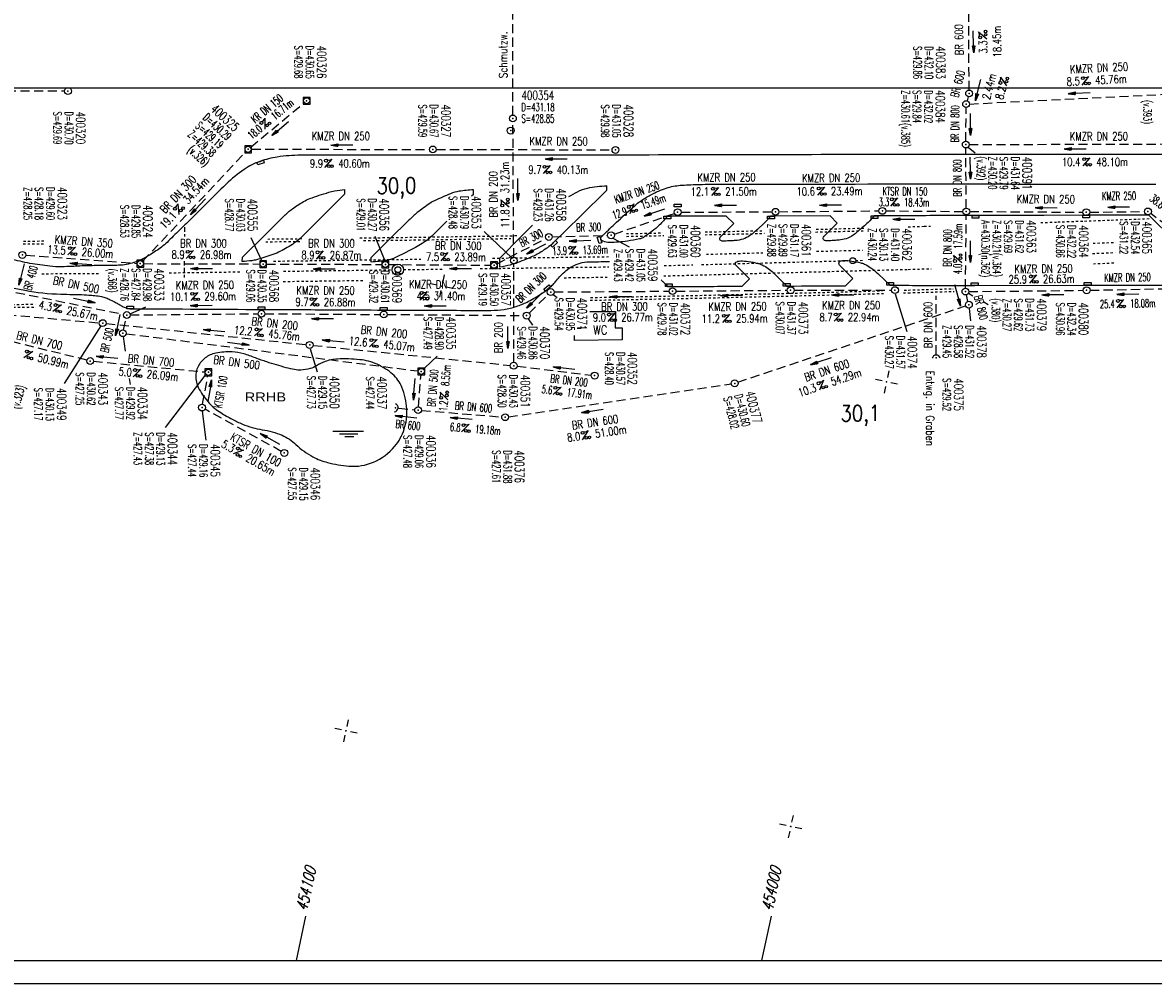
# Model space of a CAD drawing. Extents: x 0 to 1135, y 0 to 420.
# Tile 4 of 48: x 184 to 433, y 0 to 211. Entities that reach past the tile are written whole.
import ezdxf
from ezdxf.enums import TextEntityAlignment as Align

# ---------------------------------------------------------------- set-up
doc = ezdxf.new("R2010")
doc.units = 0
doc.header["$LTSCALE"] = 2
doc.header["$MEASUREMENT"] = 0
for name, pattern in [('ACAD_ISO03W100', [0.5, 0.25, -0.25]), ('ACAD_ISO05W100', [0.5, 0.25, -0.25]), ('AUSGEZOGEN', [0]), ('GESTRICH-X2', [1.5, 1, -0.5]), ('GESTRICHELT', [0.75, 0.5, -0.25])]:
    doc.linetypes.add(name, pattern=pattern)
doc.layers.get('0').update_dxf_attribs({"linetype": 'AUSGEZOGEN'})
for name, color, linetype in [('Bahnachse', 7, 'CONTINUOUS'), ('ENT', 4, 'CONTINUOUS'), ('FBR', 8, 'CONTINUOUS'), ('GEBAEUDE', 6, 'CONTINUOUS'), ('Gleisachsen', 7, 'CONTINUOUS'), ('HEKTOM', 250, 'GESTRICHELT'), ('KANAL', 7, 'GESTRICH-X2'), ('NETZ', 250, 'CONTINUOUS'), ('PFEIL', 7, 'CONTINUOUS'), ('RAHMEN', 250, 'AUSGEZOGEN'), ('RRB', 4, 'CONTINUOUS'), ('SCHACHTNR', 6, 'CONTINUOUS'), ('Schmutzw', 30, 'GESTRICH-X2'), ('SCHRIFT', 7, 'CONTINUOUS'), ('SCHSYMBOL', 7, 'CONTINUOUS'), ('TEXTO', 4, 'CONTINUOUS'), ('TEXTU', 4, 'CONTINUOUS'), ('TUNNEL', 15, 'CONTINUOUS')]:
    doc.layers.add(name, color=color, linetype=linetype)
doc.styles.add('ROMANS', font='romans.shx', dxfattribs={"width": 0.8})
doc.styles.add('UNIR-H', font='unir_h.shx', dxfattribs={"width": 0.8})

# ---------------------------------------------------------------- blocks, each defined once
blk = doc.blocks.new('IKR')
at = {"color": 0}
for p, q in [((0, 1), (0, 2.5)), ((-2.5, 0), (-1, 0)), ((1, 0), (2.5, 0)), ((0, -2.5), (0, -1))]:
    blk.add_line(p, q, dxfattribs=at)
blk.add_circle((0, 0), 0.05, dxfattribs=at)
blk.add_point((0, 0), dxfattribs=at)
blk = doc.blocks.new('GST')
at = {"color": 0}
blk.add_circle((0, 0), 0.75, dxfattribs=at)
blk.add_point((0, 0), dxfattribs=at)
blk = doc.blocks.new('10')
blk.add_blockref('GST', (0, 0))
blk = doc.blocks.new('PROM')
blk.add_line((1.57, 1.82), (0.02, 0.02))
for centre, radius in [((0.32, 1.51), 0.317), ((0.94, 0.29), 0.283), ((1.64, 0.29), 0.283)]:
    blk.add_circle(centre, radius)
blk.add_arc((0.99, 2.68), 1.03, 239.1414, 303.3549)
blk = doc.blocks.new('PFEIL2')
at = {"color": 0}
for p, q in [((0.88, 0), (-2.4, -0.01)), ((0.88, -0.27), (0.88, 0.28)), ((0.88, 0.28), (2.43, 0.01)), ((0.91, 0.27), (0.88, 0.26)), ((0.97, 0.26), (0.88, 0.25)), ((1.02, 0.25), (0.88, 0.23)), ((1.07, 0.24), (0.88, 0.21)), ((1.13, 0.23), (0.88, 0.19)), ((1.18, 0.22), (0.88, 0.17)), ((1.24, 0.21), (0.88, 0.15)), ((1.29, 0.21), (0.88, 0.14)), ((1.34, 0.2), (0.88, 0.12)), ((1.4, 0.19), (0.88, 0.1)), ((1.45, 0.18), (0.88, 0.08)), ((1.51, 0.17), (0.88, 0.06)), ((1.56, 0.16), (0.88, 0.04)), ((1.61, 0.15), (0.88, 0.02)), ((1.67, 0.14), (0.88, 0.01)), ((1.72, 0.13), (0.88, -0.01)), ((1.78, 0.12), (0.88, -0.03)), ((1.83, 0.11), (0.88, -0.05)), ((1.88, 0.1), (0.88, -0.07)), ((1.94, 0.09), (0.88, -0.09)), ((2.05, 0.08), (0.88, -0.12)), ((1.99, 0.08), (0.88, -0.11)), ((2.1, 0.07), (0.88, -0.14)), ((2.15, 0.06), (0.88, -0.16)), ((2.21, 0.05), (0.88, -0.18)), ((2.26, 0.04), (0.88, -0.2)), ((2.32, 0.03), (0.88, -0.22)), ((2.37, 0.02), (0.88, -0.23)), ((2.42, 0.01), (0.88, -0.25)), ((2.43, 0.01), (0.88, -0.27))]:
    blk.add_line(p, q, dxfattribs=at)
blk = doc.blocks.new('20')
blk.add_lwpolyline([(-0.75, -0.75), (0.75, -0.75), (0.75, 0.75), (-0.75, 0.75)], close=True)
blk.add_circle((0, 0), 0.676)
blk.add_point((0, 0))
blk = doc.blocks.new('13')
blk.add_lwpolyline([(0.76, 1.22), (-0.75, 1.22), (-0.75, 1.8), (0.76, 1.8)], close=True)
at = {"rotation": 180}
blk.add_blockref('GST', (0, 0), dxfattribs=at)
blk = doc.blocks.new('42')
at = {"color": 0}
blk.add_arc((-0.02, -0.31), 0.91, 12.5363, 167.4637, dxfattribs=at)
blk.add_point((0, 0), dxfattribs=at)
blk = doc.blocks.new('30S')
at = {"color": 0}
for p, q in [((-0.75, -0.58), (-0.75, 0)), ((-0.75, 0), (0.75, 0)), ((0.75, 0), (0.75, -0.58)), ((0.75, -0.58), (-0.75, -0.58))]:
    blk.add_line(p, q, dxfattribs=at)
blk.add_point((0, 0), dxfattribs=at)
blk = doc.blocks.new('WASSER2')
at = {"layer": 'TEXTU'}
for p, q in [((-3.34, 0.01), (3.36, 0.01)), ((-1.9, -0.54), (2.16, -0.54)), ((-0.7, -1.16), (1.24, -1.16))]:
    blk.add_line(p, q, dxfattribs=at)

msp = doc.modelspace()

# ---------------------------------------------------------------- linework, layer by layer
at = {"layer": 'Bahnachse', "linetype": 'ACAD_ISO05W100'}
for points in [[(419.31, 160.45), (424.33, 160.66)], [(267.9, 156.9), (276.51, 157.02)], [(284.76, 157.13), (312.99, 157.51)], [(325.2, 157.79), (331.48, 157.95)], [(333.38, 158.01), (365.98, 158.88)], [(367.28, 158.91), (369.14, 158.96)]]:
    msp.add_lwpolyline(points, dxfattribs=at)
at = {"layer": 'Bahnachse', "linetype": 'ACAD_ISO05W100', "flags": 128}
for points in [[(241.51, 156.55), (265.4, 156.87)], [(188.38, 156.01), (201.16, 156.06)], [(216.4, 156.21), (232.01, 156.42)]]:
    msp.add_lwpolyline(points, dxfattribs=at)
at = {"layer": 'Bahnachse', "linetype": 'Continuous'}
for centre, radius in [((366.63, 158.88), 0.65), ((266.65, 156.89), 1.25), ((266.65, 156.89), 0.65)]:
    msp.add_circle(centre, radius, dxfattribs=at)
at = {"layer": 'FBR'}
for p, q in [((255.02, 173.54), (255.02, 174.53)), ((283.31, 173.45), (283.27, 174.45)), ((312.6, 174.34), (312.57, 175.32)), ((338.83, 168.66), (325.88, 168.68)), ((340.53, 167.07), (338.83, 168.66)), ((361.64, 168.75), (348.66, 168.63)), ((363.24, 167.11), (361.64, 168.75)), ((437.17, 163.47), (431.68, 168.88)), ((232.45, 158.69), (232.52, 159.66)), ((260.76, 158.57), (260.75, 159.54)), ((289.08, 157.42), (289.08, 159.44)), ((342.33, 153.28), (343.93, 154.91)), ((365.02, 153.33), (366.68, 154.94))]:
    msp.add_line(p, q, dxfattribs=at)
for points in [[(632.48, 168.84, -0.009319), (633.99, 170.24, -0.008776), (635.77, 171.77, -0.047448), (638.51, 173.64, -0.043313), (641.84, 175.11, -0.010638), (644.36, 175.91, -0.025121), (645.44, 176.17, -0.000498), (651.94, 177.39, 0.000351), (661.14, 179.11, 0.000001), (685.94, 183.77, 0.000098), (686.21, 183.82, 0.000036), (700.61, 186.53, -0.000002), (715, 189.24, -0.000023), (729.21, 191.92, -0.000019), (746.05, 195.09, -0.003046), (758.19, 197.3, -0.001835)], [(175.29, 154.74, 0.031735), (184.68, 152.36, 0.038643), (192.59, 151.51, 0.005771), (195.18, 151.47, -0.010248), (196.64, 151.43, -0.004695), (198.7, 151.31, -0.007101), (200.05, 151.2, -0.027316), (201.49, 150.98, -0.037667), (202.5, 150.69, -0.022183), (203.43, 150.3, -0.015336), (204.72, 149.64, -0.013289), (205.54, 149.16, 0.020702), (206.07, 148.85, 0.019284), (206.52, 148.64, 0.02203), (206.93, 148.49, 0.030507), (207.44, 148.36, 0.041504), (207.83, 148.32, 0.004099), (208.92, 148.31, 0.000161), (236.69, 148.16, 0.000002), (252.45, 148.08, 0.000002), (263.53, 148.02, 0.00046), (279.54, 147.96, 0.000976), (287.09, 147.95, 0.038411), (290, 148.17, 0.040536), (292.69, 148.82, 0.03597), (295.04, 149.78, 0.028699), (297.8, 151.35, 0.006011), (299.32, 152.36, 0.02575), (299.66, 152.62, 0.014547), (300.21, 153.12, 0.010342), (300.95, 153.85, 0.02394), (301.54, 154.52, -0.015837), (302.41, 155.54, -0.038433), (303.64, 156.71, -0.040205), (304.98, 157.62, -0.064264), (306.71, 158.33, -0.060613), (308.66, 158.61, -0.00135), (310.74, 158.65, -0.001194), (313.1, 158.68, -0.000022), (313.18, 158.68, -0.00186)], [(517.48, 212.59), (519.75, 212.63, -0.000009), (532.25, 212.63, 0.000009), (544.74, 212.63, 0.000011), (557.24, 212.63, -0.000003), (569.74, 212.63, -0.000017), (582.24, 212.63, 0.000005), (594.74, 212.63, 0.000053), (595.15, 212.63, 0.000005), (599.26, 212.63, 0.001234), (606.7, 212.65, 0.000703), (619.76, 212.74, 0.002173), (629.96, 212.86, 0.001495), (644.78, 213.15, 0.001644), (657.03, 213.47, 0.001579), (669.78, 213.88, 0.001584), (682.26, 214.37, 0.001578), (694.78, 214.93, 0.00157), (707.28, 215.57, 0.001571), (719.76, 216.29, 0.001576), (732.25, 217.09, 0.001577), (744.73, 217.97, 0.001582), (757.2, 218.93, 0.001583)], [(121.39, 253.26, -0.000017), (136.5, 258.7, -0.00021)], [(304.23, 172.96, -0.007105), (306.14, 174.04, -0.076439), (308.32, 174.83, -0.041144), (312.57, 175.32)], [(277.38, 167.55), (274.09, 164.27, -0.062333), (271.96, 162.62, -0.025532), (266.16, 159.57, -0.062283), (264.35, 158.99, -0.032644), (260.76, 158.57)], [(289.08, 159.44), (293.85, 164.23), (296.26, 166.65, -0.050841)], [(324.51, 154.64, -0.005336), (325.02, 154.14, -0.002939), (325.94, 153.23)]]:
    msp.add_lwpolyline(points, format="xyb", dxfattribs=at)
at = {"layer": 'FBR', "flags": 128}
for points in [[(323.99, 279.88, -0.000006), (352.82, 279.88, -0.000191)], [(558.73, 182.38, 0.000034), (481.5, 182.24, -0.000124)], [(460.3, 182.21, -0.000692), (424.89, 182.21, 0.000599), (383.98, 182.22, 0.000299), (372.28, 182.21, -0.000052), (305.04, 182.07, -0.001027), (269.04, 182.07, 0.001558), (245.31, 182.05, 0.036452), (240.16, 181.66, 0.048455), (236.38, 180.71, 0.061648), (232.89, 178.95, 0.046788), (228.89, 175.69, 0.001575), (224.3, 171.15, -0.001758), (220.18, 167.08, -0.000327), (217.28, 164.24, -0.000696), (215.92, 162.9, -0.033501), (214.71, 161.88, -0.017532), (212.22, 160.17, -0.062009), (208.64, 158.46, -0.071953), (205.27, 157.86, -0.007995), (202.05, 157.8, 0.007386), (198.56, 157.75, 0.003812), (194.99, 157.61, -0.006118), (192.77, 157.54, -0.03208), (190.16, 157.65, -0.018969), (185.79, 158.29, -0.016209), (181.44, 159.24, -0.016093)], [(232.52, 159.66), (237.31, 164.4), (241.67, 168.72, -0.035922), (243.49, 170.28, -0.029684), (245.93, 171.87, -0.041446), (247.29, 172.51, -0.014147), (251.47, 173.91, -0.030742), (252.72, 174.21, -0.016963), (255.02, 174.53)], [(283.27, 174.45, 0.033333), (280.12, 174.12, 0.053725), (278.23, 173.58, 0.01222), (274.73, 172.05, 0.039732), (273.7, 171.47, 0.019486), (270.93, 169.44, 0.027359), (269.11, 167.82), (264.74, 163.5), (260.75, 159.54)], [(312.6, 174.34), (306.83, 168.69), (300.78, 162.77, -0.039446), (299.51, 161.71, -0.024746), (297.3, 160.3, -0.029481), (296.2, 159.76, -0.009184), (292.55, 158.29, -0.02965), (291.36, 157.92, -0.015887), (289.08, 157.42)], [(325.88, 168.68, -0.028983), (324.11, 166.69, -0.036908), (322.52, 165.33, -0.007435), (320.82, 164.11, -0.037193), (320.46, 163.9, -0.060641), (319.79, 163.67, -0.015685), (317.11, 163.17, -0.037232), (313.18, 162.86, -0.102589), (311.77, 163.15, -0.051538), (311.35, 163.39, -0.161042), (311.25, 163.51, -0.133498), (311.24, 163.77, -0.111514), (311.37, 164.05, -0.036295), (311.84, 164.58, -0.006447), (314.72, 167.31, -0.002713), (318.14, 170.43, -0.007805), (319.35, 171.49, -0.036351), (320.47, 172.3, -0.019481), (322.71, 173.59, -0.048089), (326.09, 174.95, -0.057797), (329.08, 175.47, -0.007374), (333.07, 175.64, -0.006407), (337.66, 175.71, -0.000249), (339.64, 175.71, -0.000011), (383.67, 175.74, -0.000456), (400.89, 175.73, -0.000242), (433.27, 175.68)], [(255.02, 173.54), (249.93, 168.48), (245.57, 164.15, -0.046335), (243.82, 162.7, -0.030269), (240.84, 160.93, -0.034338), (239.17, 160.21, -0.016714), (235.6, 159.08, -0.037573), (234.53, 158.87, -0.01973), (232.45, 158.69)], [(348.66, 168.63), (347.28, 167.28), (345.66, 165.71, -0.024067), (345, 165.13, -0.016359), (343.97, 164.36, -0.071759), (342.53, 163.63, -0.064841), (340.78, 163.29, -0.003207), (339.92, 163.24, -0.003455), (339.13, 163.2, -0.005331), (338.36, 163.18, -0.0098), (337.94, 163.19, -0.145182), (337.62, 163.29, -0.160643), (337.43, 163.53, -0.144278), (337.42, 163.85, -0.137961), (337.58, 164.14), (338.91, 165.46), (340.53, 167.07)], [(371.41, 168.72, -0.009953), (369.99, 167.28, -0.014263), (368.95, 166.33, -0.004067), (367.16, 164.8, -0.018255), (366.75, 164.48, -0.068295), (365.54, 163.84, -0.056866), (363.94, 163.45, -0.009139), (362.87, 163.34, -0.009764), (361.85, 163.27, -0.009843), (361.12, 163.25, -0.017018), (360.69, 163.26, -0.107217), (360.39, 163.34, -0.122942), (360.18, 163.53, -0.200546), (360.12, 163.86, -0.150608), (360.33, 164.25), (361.8, 165.7), (363.24, 167.11)], [(431.68, 168.88, 0.000074), (421.59, 168.87, 0.000204), (417.94, 168.86, 0), (408.62, 168.84, 0), (393.61, 168.8, 0.000334), (386.43, 168.78, 0.000159), (371.41, 168.72)], [(343.93, 154.91), (342.39, 156.43), (340.94, 157.87, -0.149707), (340.83, 158.08, -0.121473), (340.84, 158.36, -0.165117), (340.97, 158.54, -0.083998), (341.34, 158.73, -0.077068), (342, 158.82, -0.030325), (343.69, 158.69, -0.024962), (345.81, 158.29, -0.054744), (346.74, 157.95, -0.039818), (348.07, 157.16, -0.042236), (349.18, 156.23), (350.68, 154.74), (352.12, 153.3)], [(366.68, 154.94), (365.07, 156.56), (363.72, 157.92, -0.146979), (363.61, 158.14, -0.115919), (363.62, 158.45, -0.154476), (363.74, 158.64, -0.091527), (364.07, 158.83, -0.086861), (364.69, 158.92, -0.031235), (366.41, 158.78, -0.021719), (368.38, 158.41, -0.050764), (369.19, 158.14, -0.045095), (370.61, 157.32, -0.036612), (372.18, 156.03), (373.7, 154.59), (374.87, 153.48)], [(325.94, 153.23, 0.001093), (331.02, 153.22, 0.001093), (336.09, 153.23, 0.000671), (339.21, 153.25, 0.000671), (342.33, 153.28)], [(374.87, 153.48, 0.000637), (387.86, 153.42, 0.001491), (393.42, 153.41), (418.27, 153.48, -0.000015), (423.18, 153.49, -0.000006), (435.18, 153.52)]]:
    msp.add_lwpolyline(points, format="xyb", dxfattribs=at)
at = {"layer": 'FBR'}
for points in [[(91.24, 196.88), (194.74, 196.88), (394.75, 196.88), (444.74, 196.88), (469.74, 196.88), (494.74, 196.88), (519.75, 196.88), (544.74, 196.88), (569.75, 196.88), (594.74, 196.88), (599.3, 196.88), (619.93, 196.99), (645.14, 197.41), (670.34, 198.14), (695.54, 199.2), (720.72, 200.57), (744.99, 202.2)], [(283.31, 173.45), (282.87, 173.02)]]:
    msp.add_lwpolyline(points, dxfattribs=at)
msp.add_arc((334.31, 11511.5), 11358.21, 270.089819, 270.154893, dxfattribs=at)
at = {"layer": 'GEBAEUDE'}
for p, q in [((308.86, 147.67), (314.46, 147.72)), ((314.46, 147.72), (314.41, 144.14)), ((306.91, 144.05), (306.91, 144.41)), ((305.44, 141.35), (305.45, 142.45)), ((306.03, 144.03), (306.91, 144.05)), ((314.41, 144.14), (315.92, 144.1)), ((315.92, 144.1), (315.94, 141.44)), ((315.94, 141.44), (305.44, 141.35))]:
    msp.add_line(p, q, dxfattribs=at)
at = {"layer": 'Gleisachsen', "linetype": 'ACAD_ISO03W100'}
for points in [[(419.44, 162.7), (424.44, 162.92)], [(378.83, 156.97), (383.83, 157.1)], [(419.51, 158.2), (424.36, 158.41)]]:
    msp.add_lwpolyline(points, dxfattribs=at)
at = {"layer": 'Gleisachsen', "linetype": 'ACAD_ISO03W100', "flags": 128}
for points in [[(239.33, 158.77), (271.67, 159.21)], [(287.48, 159.42), (312.98, 159.76)], [(334.46, 160.28), (346.9, 160.62)], [(358.69, 160.93), (368.77, 161.2)], [(325.08, 155.53), (378.83, 156.97)], [(241.46, 154.3), (259.37, 154.54)], [(303.19, 155.13), (312.98, 155.26)]]:
    msp.add_lwpolyline(points, dxfattribs=at)
at = {"layer": 'HEKTOM'}
for p, q in [((219.73, 166.22), (219.73, 164.18)), ((219.72, 158.79), (219.72, 155.15))]:
    msp.add_line(p, q, dxfattribs=at)
at = {"layer": 'KANAL'}
for p, q in [((392.2, 196.39), (392.13, 213.33)), ((144.69, 196.19), (193.41, 196.18)), ((392, 194.91), (391.75, 194.01)), ((392.3, 193.31), (436.5, 195.52)), ((234.32, 183.84), (246.03, 193.53)), ((391.46, 185.15), (391.56, 192.55)), ((392.23, 184.41), (438.83, 184.53)), ((210.57, 158.75), (233.23, 182.8)), ((234.5, 183.36), (273.6, 183.34)), ((275.1, 183.34), (313.72, 183.23)), ((391.58, 170.42), (391.46, 183.65)), ((314.24, 164.71), (327.44, 169.28)), ((328.9, 169.54), (348.89, 169.61)), ((350.4, 169.64), (372.4, 169.82)), ((373.9, 169.82), (390.82, 169.69)), ((392.32, 169.69), (417.22, 169.53)), ((418.69, 169.53), (430.78, 169.68)), ((438.11, 164.71), (432.12, 169.23)), ((391.41, 152.84), (391.58, 168.92)), ((300.59, 164.1), (312.78, 164.45)), ((288.45, 158.21), (299.16, 163.73)), ((184.86, 160.07), (209.31, 158.29)), ((210.8, 158.22), (236.26, 158.14)), ((237.76, 158.14), (263.16, 158.04)), ((264.66, 158.03), (287.03, 157.88)), ((182.69, 151.91), (206.35, 147.07)), ((301.01, 151.99), (326.28, 152.17)), ((327.78, 152.17), (352.21, 152.37)), ((353.71, 152.37), (375.17, 152.38)), ((392.14, 152.08), (417.26, 152.36)), ((418.77, 152.38), (435.37, 152.71)), ((295.5, 147.33), (299.72, 151.47)), ((384.98, 138.28), (384.94, 151.13)), ((391.96, 149.91), (391.6, 151.36)), ((198.3, 137), (150.26, 148.89)), ((207.83, 146.94), (235.92, 147.22)), ((237.42, 147.21), (262.8, 147.05)), ((264.31, 147.05), (294.21, 146.81)), ((341.4, 132.16), (391.43, 148.94)), ((206.35, 143.65), (206.93, 146.21)), ((206.94, 142.82), (271.06, 134.63)), ((199.78, 136.75), (224.25, 134.42)), ((223.74, 127.34), (224.87, 133.58)), ((271.18, 126.74), (271.74, 133.78)), ((290.98, 124.55), (339.95, 131.8)), ((241.04, 116.96), (224.27, 126.23)), ((266.83, 126.43), (270.37, 126.08)), ((271.84, 125.95), (289.47, 124.52))]:
    msp.add_line(p, q, dxfattribs=at)
at = {"layer": 'NETZ'}
for p, q in [((244.35, 5.02), (246.46, 14.8)), ((346.64, 5.02), (348.75, 14.8))]:
    msp.add_line(p, q, dxfattribs=at)
at = {"layer": 'RAHMEN'}
msp.add_line((0, 0), (950, 0), dxfattribs=at)
at = {"layer": 'RAHMEN', "const_width": 0.35}
msp.add_lwpolyline([(25, 5), (1130, 5), (1130, 415), (25, 415), (25, 5)], dxfattribs=at)
at = {"layer": 'RRB', "flags": 128}
msp.add_lwpolyline([(222.73, 135.62, 0.128741), (222.24, 133.23, 0.11307), (223.01, 130.56, 0.060334), (225.17, 127.56, 0.068004), (227.71, 125.47, 0.017113), (230.24, 124.03, 0.019851), (232.5, 122.95, 0.065522), (236.85, 121.72, -0.065705), (241.19, 120.5, -0.09077), (244.24, 118.47, 0.0712), (248, 115.75, 0.0579), (251.2, 114.52, 0.041372), (255.91, 113.71, 0.124322), (261.31, 114.59, 0.117259), (265.95, 118.05, 0.095852), (268.05, 121.85, 0.093316), (268.61, 126.26, 0.082156), (267.53, 131.06, 0.116101), (265.5, 133.91, 0.076484), (262.11, 136.09, 0.077711), (258.28, 137.11, 0.040221), (253.39, 137.24, 0.070601), (250.64, 136.7, 0.0622), (248.78, 135.77, -0.086049), (247.39, 135.17, -0.042511), (245.33, 134.84, -0.064556), (243.95, 134.92, -0.021192), (242.1, 135.35, -0.009143), (237.86, 136.62, -0.014122), (235.37, 137.49, 0.013559), (232.77, 138.4, 0.072244), (230.21, 138.83, 0.051966), (226.63, 138.53, 0.114315), (224.3, 137.51, 0.118592)], format="xyb", close=True, dxfattribs=at)
at = {"layer": 'SCHACHTNR'}
for p, q in [((392.01, 183.86), (393.53, 182.56)), ((263.87, 158.79), (261.7, 164.22)), ((291.7, 159.53), (285.64, 165.27)), ((236.72, 158.87), (234.43, 163.86)), ((313.92, 163.85), (317.51, 161.91)), ((375.99, 151.62), (378.55, 143.33)), ((392.1, 151.7), (393.01, 151.18)), ((300.77, 151.41), (301.66, 150.81)), ((395.41, 149.81), (396.39, 149.24)), ((207.82, 147.17), (211.28, 148.75)), ((392.21, 148.38), (392.48, 145.63)), ((201.39, 144.53), (193.34, 131.84)), ((295.29, 146.09), (296.28, 144.73)), ((206.28, 142.17), (206.74, 138.98)), ((247.36, 139.53), (248.94, 134.45)), ((272.58, 135.29), (275.26, 137.89)), ((207.59, 132.98), (207.78, 131.63)), ((224.22, 133.61), (215.5, 122.17)), ((223.63, 125.82), (224.47, 119.45))]:
    msp.add_line(p, q, dxfattribs=at)
at = {"layer": 'Schmutzw'}
for p, q in [((291.94, 190.9), (291.78, 265.67)), ((292.12, 159.66), (291.94, 189.4)), ((292.12, 136.55), (292.14, 158.15)), ((156.86, 149.13), (201.03, 145.21)), ((202.54, 145.08), (246.54, 140.42)), ((248.04, 140.26), (291.37, 135.85)), ((292.86, 135.68), (309.16, 133.71))]:
    msp.add_line(p, q, dxfattribs=at)
at = {"layer": 'TUNNEL', "linetype": 'ACAD_ISO03W100'}
for points in [[(407.94, 167.25), (411.69, 167.38), (417.56, 167.59), (423.42, 167.8), (429.29, 168.02), (431.86, 168.12)], [(378.81, 166.33), (382.35, 166.43), (383.72, 166.47)], [(378.83, 152.42), (382.77, 152.54), (388.65, 152.71), (388.68, 152.71)], [(378.84, 151.82), (382.78, 151.94), (388.67, 152.11), (388.94, 152.12)]]:
    msp.add_lwpolyline(points, dxfattribs=at)
at = {"layer": 'TUNNEL', "linetype": 'ACAD_ISO03W100', "flags": 128}
for points in [[(258.28, 163.87), (262.04, 163.92), (273.78, 164.08), (285.52, 164.26), (293.25, 164.39)], [(316.88, 164.82), (317.78, 164.84), (323.65, 164.96), (324.88, 164.98)], [(316.92, 164.22), (317.79, 164.24), (323.67, 164.36), (325.11, 164.39)], [(334.17, 164.58), (335.41, 164.61), (341.28, 164.74), (347.15, 164.88), (347.25, 164.89)], [(334.18, 165.18), (335.39, 165.21), (341.27, 165.34), (347.05, 165.48)], [(358.46, 165.17), (358.89, 165.18), (364.76, 165.33), (369.21, 165.45)], [(358.6, 165.77), (358.88, 165.78), (364.75, 165.93), (369.27, 166.06)], [(184.29, 162.58), (188.98, 162.61)], [(184.36, 163.18), (189.05, 163.21)], [(237.61, 163.03), (238.55, 163.04), (245.44, 163.12)], [(238.05, 163.63), (238.55, 163.64), (245.81, 163.72)], [(259.12, 163.28), (262.04, 163.32), (273.79, 163.48), (285.53, 163.66), (291.48, 163.76)], [(308.94, 150.16), (312.19, 150.23), (318.07, 150.34), (323.95, 150.46), (329.84, 150.58), (335.72, 150.71), (341.6, 150.85), (347.49, 150.99), (353.37, 151.13), (359.25, 151.28), (365.14, 151.44), (371.02, 151.6), (373.46, 151.67)], [(309.01, 150.77), (312.18, 150.83), (318.06, 150.94), (323.94, 151.06), (329.82, 151.18), (335.71, 151.31), (341.59, 151.45), (347.47, 151.59), (353.35, 151.73), (359.24, 151.88), (365.12, 152.04), (371, 152.2), (373.13, 152.26)], [(377.75, 151.79), (378.84, 151.82)], [(377.92, 152.39), (378.83, 152.42)], [(180.91, 149.25), (182.78, 149.27), (186.95, 149.29)], [(181.11, 148.66), (182.78, 148.67), (187.11, 148.69)]]:
    msp.add_lwpolyline(points, dxfattribs=at)

# ---------------------------------------------------------------- block references
at = {"layer": 'NETZ', "rotation": 167.8411}
for p in [(276.3, 153.29), (374.05, 132.22), (255.23, 55.53), (352.99, 34.47)]:
    msp.add_blockref('IKR', p, dxfattribs=at)
at = {"layer": 'PFEIL'}
for p, rotation in [((393.17, 206.98), 271.0032714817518), ((394.2, 196.38), 255.39885405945), ((416.4, 195.73), 182.8466655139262), ((240.81, 187.92), 219.6719655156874), ((392.51, 188.84), 269.5065655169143), ((254.35, 184.31), 179.9694655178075), ((301.44, 181.25), 179.8421655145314), ((392.5, 179.22), 270.4138655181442), ((415.52, 183.47), 180.1593655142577), ((293.03, 174.53), 270.38726551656), ((222.72, 170.72), 226.6956655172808), ((323.06, 169.51), 199.0821655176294), ((338.65, 171.08), 180.2557655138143), ((361.75, 171.14), 180.4948655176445), ((409.14, 170.53), 179.6818655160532), ((425.09, 170.69), 180.7072655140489), ((377.85, 168), 179.5412655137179), ((297.08, 161.48), 207.2688655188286), ((306.7, 163.28), 181.5545655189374), ((392.49, 160.87), 269.4225655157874), ((183.99, 155.84), 254.8777655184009), ((197.01, 158.18), 175.7817655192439), ((223.53, 157.17), 179.7917655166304), ((250.46, 157.08), 179.8184655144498), ((280.43, 157.17), 179.6271655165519), ((296.66, 150.11), 224.4169655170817), ((364.44, 151.38), 180.0765655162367), ((389.7, 151.24), 284.4748655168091), ((410.64, 151.42), 180.6185655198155), ((427.08, 151.54), 181.099665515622), ((197.71, 150.08), 348.457265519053), ((223.45, 149.05), 180.5551655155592), ((274.9, 148.96), 179.5168655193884), ((315.68, 150.99), 180.4001655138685), ((340.01, 151.27), 180.4384655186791), ((205.14, 144.71), 257.547865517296), ((250.12, 146.14), 179.6618655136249), ((290.85, 142.02), 269.9686655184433), ((226.25, 143.53), 173.9591655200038), ((252.45, 141.23), 174.1948655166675), ((231.59, 140.58), 352.7068655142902), ((202.73, 137.68), 174.552165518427), ((359.67, 136.81), 198.5591655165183), ((303.2, 135.27), 173.0506655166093), ((225.29, 130.28), 79.79226551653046), ((270.25, 130.61), 265.3343655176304), ((268.45, 124.58), 174.2856655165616), ((280.59, 124.24), 175.3674655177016), ((309.43, 125.84), 188.4044655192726), ((238.55, 119.71), 151.1015655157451)]:
    msp.add_blockref('PFEIL2', p, dxfattribs=dict(at, rotation=rotation))
at = {"layer": 'RRB'}
msp.add_blockref('WASSER2', (255.73, 121.35), dxfattribs=at)
at = {"layer": 'SCHSYMBOL'}
for name, p, rotation in [('10', (194.15, 196.16), 359.9999655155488), ('10', (392.2, 195.64), 359.9999655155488), ('20', (246.6, 194.02), 359.9999655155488), ('10', (391.55, 193.29), 359.9999655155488), ('10', (291.93, 190.14), 359.9999655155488), ('10', (291.46, 187.47), 359.9999655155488), ('20', (233.74, 183.36), 359.9999655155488), ('10', (274.34, 183.33), 359.9999655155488), ('10', (314.47, 183.22), 359.9999655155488), ('10', (391.47, 184.4), 359.9999655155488), ('30S', (236.38, 180.71), 19.61271247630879), ('13', (328.15, 169.52), 359.9999655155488), ('10', (349.65, 169.62), 359.9999655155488), ('10', (373.14, 169.82), 359.9999655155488), ('10', (391.58, 169.68), 359.9999655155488), ('10', (417.96, 169.53), 359.9999655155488), ('10', (431.52, 169.7), 359.9999655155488), ('30S', (325.88, 168.68), 359.9269598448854), ('30S', (348.66, 168.63), 0.5313477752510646), ('30S', (371.41, 168.72), 0.2384598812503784), ('30S', (393.61, 168.8), 0.1267810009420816), ('30S', (417.94, 168.86), 0.09690789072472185), ('10', (299.83, 164.09), 359.9999655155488), ('30S', (311.25, 163.51), 288.1295218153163), ('10', (313.51, 164.46), 359.9999655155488), ('30S', (300.78, 162.77), 44.38455312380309), ('10', (184.12, 160.13), 359.9999655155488), ('10', (292.14, 158.91), 359.9999655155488), ('20', (210.05, 158.22), 359.9999655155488), ('20', (237.03, 158.12), 359.9999655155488), ('20', (263.9, 158.04), 359.9999655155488), ('20', (287.79, 157.88), 359.9999655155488), ('30S', (299.66, 152.62), 219.7917803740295), ('10', (300.25, 151.98), 359.9999655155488), ('30S', (326.21, 153.22), 179.4158256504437), ('10', (327.03, 152.17), 359.9999655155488), ('30S', (352.12, 153.3), 180.142736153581), ('10', (352.97, 152.37), 359.9999655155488), ('30S', (374.87, 153.48), 180.6161871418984), ('10', (375.91, 152.4), 359.9999655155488), ('10', (391.4, 152.08), 359.9999655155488), ('30S', (393.42, 153.41), 179.8066746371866), ('10', (418.03, 152.37), 359.9999655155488), ('30S', (418.27, 153.48), 180.1484442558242), ('10', (392.15, 149.19), 359.9999655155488), ('10', (207.08, 146.93), 359.9999655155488), ('30S', (207.83, 148.32), 179.9412411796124), ('10', (236.68, 147.22), 359.9999655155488), ('30S', (236.69, 148.16), 179.6936146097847), ('30S', (263.53, 148.02), 179.7126971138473), ('10', (263.56, 147.06), 359.9999655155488), ('10', (294.96, 146.79), 359.9999655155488), ('10', (201.78, 145.15), 359.9999655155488), ('10', (206.2, 142.92), 359.9999655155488), ('10', (247.28, 140.34), 359.9999655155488), ('10', (199.03, 136.81), 359.9999655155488), ('42', (384.99, 137.52), 359.9999655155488), ('20', (225.01, 134.33), 359.9999655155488), ('20', (271.8, 134.53), 359.9999655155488), ('10', (292.12, 135.78), 359.9999655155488), ('10', (309.9, 133.61), 359.9999655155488), ('10', (340.68, 131.91), 359.9999655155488), ('10', (223.61, 126.59), 359.9999655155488), ('42', (266.1, 126.51), 262.5386610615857), ('10', (271.11, 126.01), 359.9999655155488), ('10', (290.22, 124.46), 359.9999655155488), ('10', (241.69, 116.61), 359.9999655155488)]:
    msp.add_blockref(name, p, dxfattribs=dict(at, rotation=rotation))
at = {"layer": 'TEXTU'}
for p, rotation in [((396.15, 207.63), 91.00327148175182), ((400.47, 197.25), 75.39885405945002), ((416.95, 197.47), 2.846665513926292), ((237.38, 187.79), 39.67196551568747), ((417.18, 179.67), 0.1593655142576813), ((250.54, 179.35), 359.9694655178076), ((298.55, 177.99), 359.8421655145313), ((335.59, 173.17), 0.2557655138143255), ((358.85, 173.22), 0.4948655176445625), ((218.53, 169.01), 46.69566551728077), ((291.11, 170.7), 90.38726551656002), ((317.62, 169.14), 19.08216551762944), ((374.9, 170.85), 359.5412655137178), ((194.12, 160.14), 355.7817655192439), ((304.28, 160.21), 1.554565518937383), ((220.14, 159.31), 359.7917655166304), ((248.67, 159.2), 359.8184655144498), ((276.06, 158.83), 359.6271655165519), ((390.61, 158.47), 89.42256551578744), ((405.46, 153.91), 0.6185655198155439), ((221.16, 150.07), 0.5551655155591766), ((271.54, 150.27), 359.5168655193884), ((190.8, 147.71), 348.457265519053), ((247.36, 148.9), 359.6618655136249), ((424.64, 148.5), 1.099665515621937), ((312.75, 145.5), 0.4001655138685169), ((338, 145.24), 0.4384655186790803), ((362.56, 145.53), 0.07656551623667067), ((235.13, 142.3), 353.9591655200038), ((260.37, 139.93), 354.1948655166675), ((184.45, 137.49), 346.0925655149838), ((208.42, 133.35), 354.552165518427), ((359.31, 130.38), 18.55916551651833), ((277.65, 128.29), 85.33436551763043), ((300.77, 129.46), 353.0506655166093), ((280.63, 121.24), 355.3674655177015), ((307.17, 119.5), 8.404465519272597), ((230.46, 116.42), 330.2371082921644)]:
    msp.add_blockref('PROM', p, dxfattribs=dict(at, rotation=rotation))

# ---------------------------------------------------------------- texts
at = {"layer": 'Bahnachse', "linetype": 'Continuous', "style": 'ROMANS', "width": 0.8337}
for s, oblique, p in [('30,0', 0, (261.99, 173.56)), ('30,1', 360, (363.95, 123.53))]:
    msp.add_text(s, height=3.5, rotation=0.84, dxfattribs=dict(at, oblique=oblique)).set_placement(p)
at = {"layer": 'ENT', "style": 'UNIR-H', "width": 1.2}
msp.add_text('RRHB ', height=2, dxfattribs=at).set_placement((232.99, 127.92))
at = {"layer": 'NETZ', "style": 'ROMANS', "oblique": 16.6, "width": 0.75}
for s, p in [('454100', (246.67, 15.77)), ('454000', (348.96, 15.77))]:
    msp.add_text(s, height=2.5, rotation=77.8411, dxfattribs=at).set_placement(p)
at = {"layer": 'SCHACHTNR', "style": 'ROMANS'}
for s, height, rotation, width, p in [('S=429.68', 1.8, 270, 0.6, (243.9, 206.15)), ('D=430.65', 1.8, 270, 0.6, (246.4, 206.15)), ('400326', 2, 270, 0.7, (248.89, 206.13)), ('S=429.86', 1.8, 270, 0.6, (379.98, 206.03)), ('D=432.10', 1.8, 270, 0.6, (382.47, 206.03)), ('400383', 2, 270, 0.7, (384.97, 206.04)), ('400354', 2, 360, 0.7, (293.82, 194.23)), ('Z=430.61(v.385)', 1.8, 270, 0.6, (377.36, 196.35)), ('S=429.84', 1.8, 270, 0.6, (379.86, 196.35)), ('D=432.02', 1.8, 270, 0.6, (382.38, 196.35)), ('400384', 2, 270, 0.7, (384.88, 196.36)), ('(v.393)', 1.8, 270, 0.6, (430.51, 194.17)), ('S=429.69', 1.8, 270, 0.6, (190.93, 191.66)), ('D=430.70', 1.8, 270, 0.6, (193.46, 191.66)), ('400320', 2, 270, 0.7, (195.95, 191.66)), ('400325', 2, 317.6129, 0.7, (225.35, 191.94)), ('S=429.59', 1.8, 270, 0.6, (271.2, 193.21)), ('D=430.67', 1.8, 270, 0.6, (273.69, 193.21)), ('400327', 2, 270, 0.7, (276.21, 193.21)), ('D=431.18', 1.8, 360, 0.6, (293.82, 191.73)), ('S=429.98', 1.8, 270, 0.6, (311.32, 193.21)), ('D=431.05', 1.8, 270, 0.6, (313.82, 193.21)), ('400328', 2, 270, 0.7, (316.34, 193.21)), ('S=429.19', 1.8, 317.6129, 0.6, (222, 188.25)), ('D=430.29', 1.8, 317.6129, 0.6, (223.67, 190.09)), ('S=428.85', 1.8, 360, 0.6, (293.82, 189.21)), ('Z=429.38', 1.8, 317.6129, 0.6, (220.32, 186.4)), ('(v.326)', 1.8, 317.6129, 0.6, (220.28, 183)), ('(v.392)', 1.8, 270, 0.6, (393.93, 181.79)), ('Z=430.20', 1.8, 270, 0.6, (396.47, 181.74)), ('S=429.79', 1.8, 270, 0.6, (398.95, 181.71)), ('D=431.64', 1.8, 270, 0.6, (401.48, 181.71)), ('400391', 2, 270, 0.7, (403.97, 181.72)), ('Z=428.25', 1.8, 270, 0.6, (184.41, 175.03)), ('S=428.18', 1.8, 270, 0.6, (186.9, 175.04)), ('D=429.60', 1.8, 270, 0.6, (189.4, 175.05)), ('400323', 2, 270, 0.7, (191.92, 175.05)), ('S=429.23', 1.8, 270, 0.6, (296.55, 174.75)), ('D=431.26', 1.8, 270, 0.6, (299.05, 174.75)), ('400358', 2, 270, 0.7, (301.54, 174.76)), ('S=428.77', 1.8, 270, 0.6, (228.71, 172.52)), ('D=430.03', 1.8, 270, 0.6, (231.21, 172.53)), ('400355', 2, 270, 0.7, (233.7, 172.53)), ('S=429.01', 1.8, 270, 0.6, (257.65, 172.57)), ('D=430.27', 1.8, 270, 0.6, (260.14, 172.57)), ('400356', 2, 270, 0.7, (262.64, 172.58)), ('S=428.48', 1.8, 270, 0.6, (277.88, 173.08)), ('D=430.79', 1.8, 270, 0.6, (280.41, 173.08)), ('400353', 2, 270, 0.7, (282.9, 173.08)), ('S=428.53', 1.8, 270, 0.6, (205.69, 171.13)), ('D=429.85', 1.8, 270, 0.6, (208.18, 171.13)), ('400324', 2, 270, 0.7, (210.71, 171.13)), ('S=429.63', 1.8, 270, 0.6, (326.06, 166.78)), ('D=431.00', 1.8, 270, 0.6, (328.59, 166.78)), ('400360', 2, 270, 0.7, (331.08, 166.75)), ('Z=429.88', 1.8, 270, 0.6, (347.93, 166.96)), ('S=429.89', 1.8, 270, 0.6, (350.42, 166.96)), ('D=431.17', 1.8, 270, 0.6, (352.94, 166.93)), ('400361', 2, 270, 0.7, (355.43, 166.94)), ('A=430.30(n.362)', 1.8, 270, 0.6, (394.9, 167.79)), ('Z=430.21(v.364)', 1.8, 270, 0.6, (397.39, 167.8)), ('S=429.69', 1.8, 270, 0.6, (399.88, 167.77)), ('D=431.62', 1.8, 270, 0.6, (402.38, 167.78)), ('400363', 2, 270, 0.7, (404.87, 167.78)), ('S=430.86', 1.8, 270, 0.6, (411.35, 166.72)), ('D=432.22', 1.8, 270, 0.6, (413.84, 166.69)), ('400364', 2, 270, 0.7, (416.36, 166.69)), ('S=431.22', 1.8, 270, 0.6, (425.3, 167.52)), ('D=432.54', 1.8, 270, 0.6, (427.82, 167.53)), ('400365', 2, 270, 0.7, (430.32, 167.53)), ('Z=430.24', 1.8, 270, 0.6, (370.04, 166.02)), ('S=430.13', 1.8, 270, 0.6, (372.54, 166.02)), ('D=431.40', 1.8, 270, 0.6, (375.06, 166.02)), ('400362', 2, 270, 0.7, (377.55, 166)), ('Z=429.43', 1.8, 270, 0.6, (314.16, 161.49)), ('S=429.42', 1.8, 270, 0.6, (316.66, 161.49)), ('D=431.05', 1.8, 270, 0.6, (319.15, 161.5)), ('400359', 2, 270, 0.7, (321.67, 161.5)), ('(v.368)', 1.8, 269.9589, 0.6, (203, 157.13)), ('Z=428.76', 1.8, 269.9589, 0.6, (205.68, 157.2)), ('S=427.84', 1.8, 269.9589, 0.6, (208.2, 157.2)), ('D=429.98', 1.8, 269.9589, 0.6, (210.7, 157.21)), ('400333', 2, 269.9589, 0.7, (213.19, 157.21)), ('S=429.06', 1.8, 270, 0.6, (233.39, 156.93)), ('D=430.35', 1.8, 270, 0.6, (235.91, 156.93)), ('400368', 2, 270, 0.7, (238.41, 156.93)), ('S=429.32', 1.8, 270, 0.6, (260.44, 156.77)), ('D=430.61', 1.8, 270, 0.6, (262.96, 156.74)), ('400369', 2, 270, 0.7, (265.46, 156.74)), ('S=429.19', 1.8, 270, 0.6, (284.43, 156.13)), ('D=430.50', 1.8, 270, 0.6, (286.92, 156.14)), ('400357', 2, 270, 0.7, (289.42, 156.15)), ('S=429.54', 1.8, 270, 0.6, (301.16, 150.73)), ('D=430.95', 1.8, 270, 0.6, (303.66, 150.74)), ('400371', 2, 270, 0.7, (306.15, 150.74)), ('S=429.78', 1.8, 270, 0.6, (323.82, 149.66)), ('D=431.02', 1.8, 270, 0.6, (326.34, 149.66)), ('400372', 2, 270, 0.7, (328.84, 149.67)), ('S=430.07', 1.8, 270, 0.6, (349.75, 149.86)), ('D=431.37', 1.8, 270, 0.6, (352.28, 149.86)), ('400373', 2, 270, 0.7, (354.77, 149.87)), ('(v.380)', 1.8, 270, 0.6, (397.18, 150.6)), ('Z=430.27', 1.8, 270, 0.6, (399.64, 150.56)), ('S=429.62', 1.8, 270, 0.6, (402.14, 150.57)), ('D=431.73', 1.8, 270, 0.6, (404.63, 150.58)), ('400379', 2, 270, 0.7, (407.13, 150.58)), ('S=430.96', 1.8, 270, 0.6, (411.36, 149.67)), ('D=432.34', 1.8, 270, 0.6, (413.86, 149.67)), ('400380', 2, 270, 0.7, (416.35, 149.68)), ('S=427.49', 1.8, 270, 0.6, (272.36, 146.53)), ('D=428.90', 1.8, 270, 0.6, (274.86, 146.53)), ('400335', 2, 270, 0.7, (277.35, 146.54)), ('S=429.46', 1.8, 270, 0.6, (292.96, 144.4)), ('D=430.86', 1.8, 270, 0.6, (295.46, 144.41)), ('400370', 2, 270, 0.7, (297.95, 144.42)), ('Z=429.45', 1.8, 270, 0.6, (386.46, 144.7)), ('S=428.58', 1.8, 270, 0.6, (388.95, 144.68)), ('D=431.52', 1.8, 270, 0.6, (391.44, 144.68)), ('400378', 2, 270, 0.7, (393.94, 144.69)), ('S=430.27', 1.8, 270, 0.6, (373.76, 142.36)), ('D=431.57', 1.8, 270, 0.6, (376.26, 142.36)), ('400374', 2, 270, 0.7, (378.74, 142.34)), ('S=428.40', 1.8, 270, 0.6, (312.22, 138.78)), ('D=430.57', 1.8, 270, 0.6, (314.71, 138.78)), ('400352', 2, 270, 0.7, (317.21, 138.79)), ('S=427.25', 1.8, 270, 0.6, (195.84, 134.31)), ('400343', 2, 270, 0.7, (200.83, 134.32)), ('D=430.62', 1.8, 270, 0.6, (198.33, 134.31)), ('S=427.73', 1.8, 270, 0.6, (246.72, 133.54)), ('D=429.15', 1.8, 270, 0.6, (249.24, 133.54)), ('400350', 2, 270, 0.7, (251.73, 133.52)), ('S=427.44', 1.8, 270, 0.6, (259.67, 133.4)), ('400337', 2, 270, 0.7, (262.16, 133.41)), ('S=428.30', 1.8, 270, 0.6, (288.65, 133.81)), ('D=430.43', 1.8, 270, 0.6, (291.18, 133.81)), ('400351', 2, 270, 0.7, (293.67, 133.78)), ('S=429.52', 1.8, 270, 0.6, (386.4, 133.02)), ('400375', 2, 270, 0.7, (388.9, 133.03)), ('(v.323)', 1.8, 75.9196, 0.6, (183.42, 126.15)), ('S=427.17', 1.8, 270, 0.6, (186.75, 130.94)), ('D=430.13', 1.8, 270, 0.6, (189.27, 130.91)), ('400349', 2, 270, 0.7, (191.76, 130.91)), ('S=427.77', 1.8, 270, 0.6, (204.51, 131.13)), ('D=429.92', 1.8, 270, 0.6, (207.03, 131.13)), ('400334', 2, 270, 0.7, (209.53, 131.14)), ('D=430.60', 1.8, 284.1701, 0.6, (340.61, 129.3)), ('400377', 2, 284.1701, 0.7, (343.03, 129.92)), ('S=428.02', 1.8, 284.1701, 0.6, (338.19, 128.72)), ('Z=427.43', 1.8, 270, 0.6, (208.61, 121.14)), ('S=427.38', 1.8, 270, 0.6, (211.14, 121.14)), ('D=429.13', 1.8, 270, 0.6, (213.63, 121.15)), ('400344', 2, 270, 0.7, (216.12, 121.15)), ('S=427.48', 1.8, 270, 0.6, (267.9, 120.53)), ('D=429.06', 1.8, 270, 0.6, (270.42, 120.53)), ('400336', 2, 270, 0.7, (272.92, 120.53)), ('S=427.44', 1.8, 270, 0.6, (220.54, 118.54)), ('D=429.16', 1.8, 270, 0.6, (223.04, 118.54)), ('400345', 2, 270, 0.7, (225.53, 118.55)), ('S=427.61', 1.8, 270, 0.6, (287.4, 117.18)), ('D=431.88', 1.8, 270, 0.6, (289.89, 117.18)), ('400376', 2, 270, 0.7, (292.38, 117.19)), ('S=427.55', 1.8, 270, 0.6, (242.51, 113.43)), ('D=429.15', 1.8, 270, 0.6, (245.03, 113.4)), ('400346', 2, 270, 0.7, (247.53, 113.41))]:
    msp.add_text(s, height=height, rotation=rotation, dxfattribs=dict(at, width=width)).set_placement(p)
at = {"layer": 'Schmutzw', "style": 'ROMANS', "width": 0.8}
msp.add_text('Schmutzw.', height=1.8, rotation=90.3562, dxfattribs=at).set_placement((290.72, 198.97))
at = {"layer": 'SCHRIFT', "style": 'ROMANS', "width": 0.8}
for s, height, rotation, p in [('WC', 2, 0.421, (309.62, 142.63)), ('Entwg. in Graben', 1.8, 270, (382.76, 134.72))]:
    msp.add_text(s, height=height, rotation=rotation, dxfattribs=at).set_placement(p)
at = {"layer": 'TEXTO', "style": 'ROMANS'}
for s, rotation, width, p in [('BR 600', 91.0033, 0.75, (390.89, 207.46)), ('KMZR DN 250', 2.8467, 0.75, (420.82, 200.35)), ('BR 600', 75.3989, 0.66, (390.58, 197.51)), ('KR DN 150', 39.672, 0.6, (238.48, 191.63)), ('BR DN 800', 89.5066, 0.6, (390, 188.95)), ('KMZR DN 250', 359.9695, 0.75, (254.11, 185.37)), ('KMZR DN 250', 0.1594, 0.75, (420.74, 185.31)), ('KMZR DN 250', 359.8422, 0.75, (301.99, 184.23)), ('BR DN 800', 90.4139, 0.6, (390.52, 177.04)), ('BR DN 300', 46.6957, 0.75, (219.01, 172.85)), ('BR DN 200', 90.3873, 0.75, (288.54, 173.45)), ('KMZR DN 250', 0.2558, 0.75, (338.9, 176.29)), ('KMZR DN 250', 0.4949, 0.75, (361.9, 176.17)), ('KMZR DN 250', 19.0822, 0.6, (319.46, 173.03)), ('KTSR DN 150', 359.5413, 0.6, (378.1, 173.21)), ('KMZR 250', 0.7073, 0.6, (425.18, 172.21)), ('KMZR DN 250', 359.6819, 0.75, (409.06, 171.5)), ('BR 300', 1.5546, 0.6, (308.6, 165.34)), ('KMZR DN 350', 355.7818, 0.75, (197.56, 162.21)), ('BR 300', 27.2689, 0.6, (296.33, 163.06)), ('BR DN 800', 89.4226, 0.6, (388.35, 161.66)), ('BR DN 300', 359.7918, 0.75, (223.92, 161.78)), ('BR DN 300', 359.8185, 0.75, (252.06, 161.79)), ('BR DN 300', 359.6272, 0.75, (279.92, 161.27)), ('BR 400', 74.8778, 0.6, (186.82, 154.85)), ('KMZR DN 250', 0.6186, 0.75, (408.59, 156.2)), ('BR DN 500', 348.4573, 0.75, (195.76, 152.69)), ('KMZR DN 250', 0.5552, 0.75, (224.26, 152.61)), ('KMZR DN 250', 359.5169, 0.75, (275.49, 152.75)), ('BR DN 300', 44.417, 0.6, (296.57, 152.35)), ('KMZR DN 250', 1.0997, 0.6, (427.04, 154.29)), ('KMZR DN 250', 359.6619, 0.75, (250.77, 151.43)), ('BR DN 300', 0.4002, 0.75, (316.46, 147.88)), ('KMZR DN 250', 0.4385, 0.75, (341.33, 147.89)), ('KMZR DN 250', 0.0766, 0.75, (366.3, 148.18)), ('BR 800', 284.2248, 0.6, (393.94, 148.35)), ('BR DN 600', 90.1763, 0.75, (384.09, 144.75)), ('BR DN 200', 353.9592, 0.75, (239.5, 144.16)), ('BR DN 200', 354.1949, 0.75, (263.53, 142.32)), ('BR 200', 89.9687, 0.75, (289.66, 141.96)), ('BR DN 700', 346.0926, 0.75, (187.68, 140.45)), ('BR 500', 77.5479, 0.6, (203.62, 141.19)), ('BR DN 700', 354.5522, 0.75, (212.34, 136.05)), ('BR DN 500', 352.7069, 0.75, (231.12, 135.6)), ('BR DN 600', 18.5592, 0.75, (361.22, 133.9)), ('BR DN 500', 85.3344, 0.6, (275.23, 130.82)), ('KTSR 100', 79.7923, 0.6, (228.6, 129.86)), ('BR DN 200', 353.0507, 0.6, (304.19, 131.63)), ('BR DN 600', 355.3675, 0.6, (283.23, 125.82)), ('BR DN 600', 8.4045, 0.75, (310.12, 122.5)), ('BR 600', 354.2857, 0.6, (268.8, 121.84)), ('KTSR DN 100', 330.2371, 0.75, (235, 116.54))]:
    msp.add_text(s, height=1.8, rotation=rotation, dxfattribs=dict(at, width=width)).set_placement(p, align=Align.CENTER)
at = {"layer": 'TEXTU', "style": 'ROMANS'}
for s, rotation, width, p in [('18.45m', 91.0033, 0.75, (399.29, 203.58)), ('3.3', 91.0033, 0.75, (396.2, 204.42)), ('2.44m', 75.3989, 0.75, (396.76, 194.13)), ('8.5', 2.8467, 0.75, (413.71, 197.31)), ('45.76m', 2.8467, 0.75, (419.95, 197.63)), ('8.2', 75.3989, 0.75, (399.65, 194.15)), ('16.71m', 39.672, 0.6, (239.69, 189.69)), ('18.0', 39.672, 0.6, (234.56, 185.45)), ('10.4', 0.1594, 0.75, (412.61, 179.67)), ('48.10m', 0.1594, 0.75, (420.19, 179.67)), ('9.9', 359.9695, 0.75, (247.32, 179.35)), ('40.60m', 359.9695, 0.75, (253.55, 179.35)), ('31.23m', 90.3873, 0.75, (291.11, 173.7)), ('9.7', 359.8422, 0.75, (295.33, 177.99)), ('40.13m', 359.8422, 0.75, (301.55, 177.96)), ('34.54m', 46.6957, 0.75, (220.58, 171.19)), ('12.1', 0.2558, 0.75, (331.02, 173.15)), ('21.50m', 0.2558, 0.75, (338.61, 173.18)), ('10.6', 0.4949, 0.75, (354.28, 173.17)), ('23.49m', 0.4949, 0.75, (361.84, 173.24)), ('15.49m', 19.0822, 0.6, (320.45, 170.13)), ('3.3', 359.5413, 0.6, (372.33, 170.88)), ('18.43m', 359.5413, 0.6, (377.91, 170.83)), ('38.8', 322.9765, 0.6, (431.71, 172.17)), ('19.1', 46.6957, 0.75, (215.4, 165.69)), ('11.8', 90.3873, 0.75, (291.13, 166.12)), ('12.9', 19.0822, 0.6, (314.16, 167.93)), ('17.59m', 89.4226, 0.6, (390.65, 161.46)), ('13.5', 355.7818, 0.75, (189.56, 160.47)), ('26.00m', 355.7818, 0.75, (197.12, 159.92)), ('13.9', 1.5546, 0.6, (300.62, 160.1)), ('13.69m', 1.5546, 0.6, (307.28, 160.29)), ('8.9', 359.7918, 0.75, (216.91, 159.32)), ('26.98m', 359.7918, 0.75, (223.14, 159.29)), ('8.9', 359.8185, 0.75, (245.45, 159.22)), ('26.87m', 359.8185, 0.75, (251.68, 159.19)), ('7.5', 359.6272, 0.75, (272.83, 158.84)), ('23.89m', 359.6272, 0.75, (279.06, 158.81)), ('4.0', 89.4226, 0.6, (390.57, 155.88)), ('25.9', 0.6186, 0.75, (400.89, 153.85)), ('26.63m', 0.6186, 0.75, (408.46, 153.95)), ('10.1', 0.5552, 0.75, (216.59, 150.02)), ('29.60m', 0.5552, 0.75, (224.15, 150.12)), ('4.5', 359.5169, 0.75, (270.82, 150.21)), ('31.40m', 359.5169, 0.75, (274.54, 150.23)), ('4.3', 348.4573, 0.75, (187.63, 148.35)), ('9.7', 359.6619, 0.75, (244.14, 148.91)), ('26.88m', 359.6619, 0.75, (250.37, 148.87)), ('25.4', 1.0997, 0.6, (420.98, 148.42)), ('18.08m', 1.0997, 0.6, (427.63, 148.56)), ('25.67m', 348.4573, 0.75, (193.75, 147.09)), ('9.0', 0.4002, 0.75, (309.51, 145.48)), ('26.77m', 0.4002, 0.75, (315.75, 145.51)), ('11.2', 0.4385, 0.75, (333.41, 145.2)), ('25.94m', 0.4385, 0.75, (341, 145.26)), ('8.7', 0.0766, 0.75, (359.32, 145.54)), ('22.94m', 0.0766, 0.75, (365.56, 145.54)), ('12.2', 353.9592, 0.75, (230.57, 142.79)), ('45.76m', 353.9592, 0.75, (238.1, 142)), ('12.6', 354.1949, 0.75, (255.83, 140.39)), ('45.07m', 354.1949, 0.75, (263.38, 139.63)), ('50.99m', 346.0926, 0.75, (187.35, 136.78)), ('5.0', 354.5522, 0.75, (205.21, 133.65)), ('26.09m', 354.5522, 0.75, (211.41, 133.05)), ('8.55m', 85.3344, 0.6, (277.91, 131.28)), ('54.29m', 18.5592, 0.75, (362.15, 131.33)), ('5.6', 353.0507, 0.6, (298.2, 129.78)), ('17.91m', 353.0507, 0.6, (303.74, 129.1)), ('10.3', 18.5592, 0.75, (354.98, 128.91)), ('1.2', 85.3344, 0.6, (277.45, 125.72)), ('6.8', 355.3675, 0.6, (278.05, 121.46)), ('19.18m', 355.3675, 0.6, (283.61, 121)), ('51.00m', 8.4045, 0.75, (310.14, 119.93)), ('5.3', 330.2371, 0.75, (227.67, 118.02)), ('8.0', 8.4045, 0.75, (304, 119.05)), ('20.65m', 330.2371, 0.75, (233.08, 114.94))]:
    msp.add_text(s, height=1.8, rotation=rotation, dxfattribs=dict(at, width=width)).set_placement(p)

doc.saveas('drawing.dxf')
